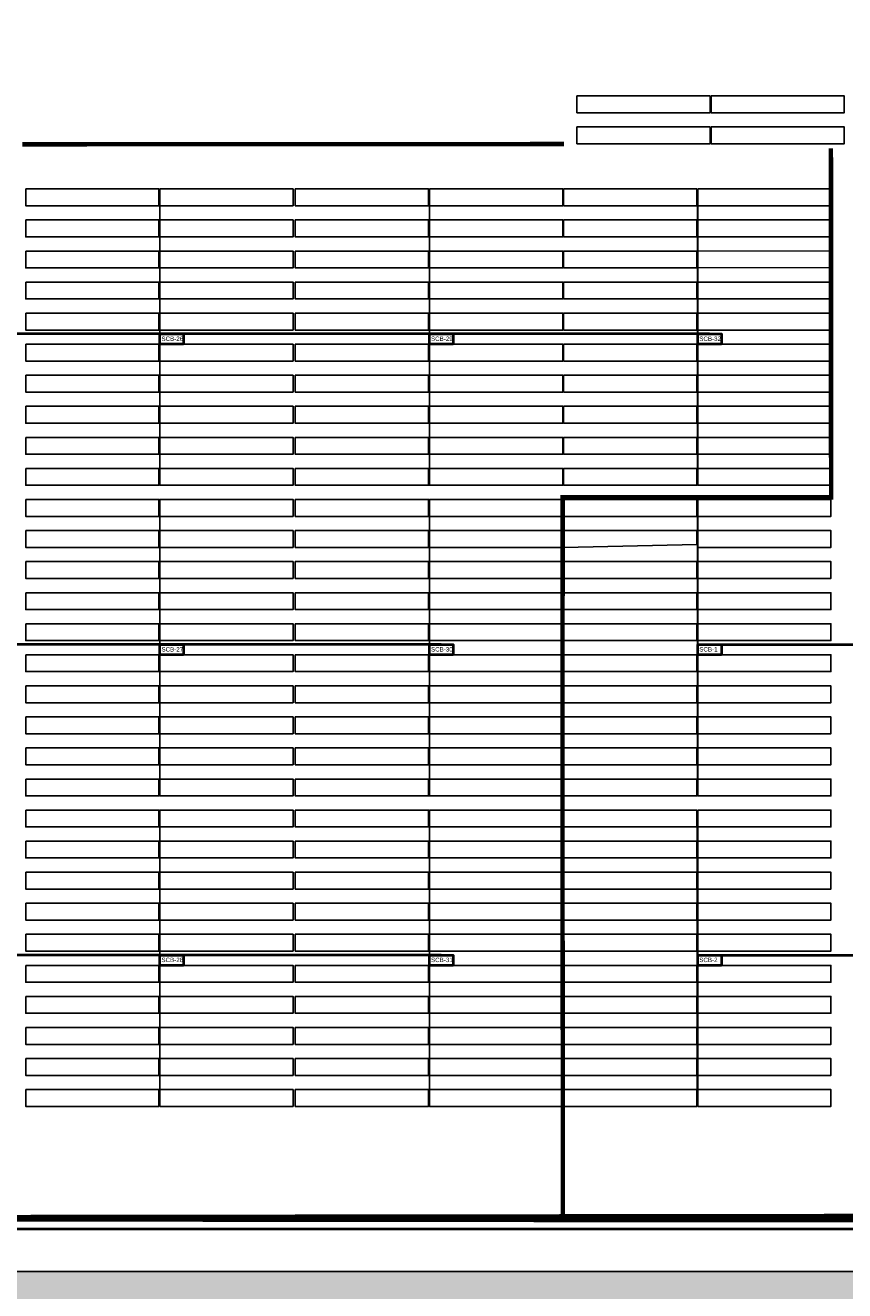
# Model space of a CAD drawing. Header units: inches. Extents: x 727810 to 1461440, y 2714588 to 5435005.
# Tile 81 of 233: x 729173 to 729358, y 2715538 to 2715823. Entities that reach past the tile are written whole.
import ezdxf

# ---------------------------------------------------------------- set-up
doc = ezdxf.new("R2010")
doc.units = ezdxf.units.IN
doc.header["$MEASUREMENT"] = 0
doc.layers.add('AM_8', color=1, linetype='Continuous', lineweight=15)
for name, color, linetype in [('BOUNDARY DETAILS', 7, 'Continuous'), ('DETAILS', 7, 'Continuous'), ('pl cable iength', 7, 'Continuous'), ('POLYLINE', 3, 'Continuous'), ('Saatvik', 5, 'Continuous'), ('saatvik tables new', 7, 'Continuous'), ('SCB', 7, 'Continuous'), ('SMB Cable', 7, 'Continuous'), ('tranch', 7, 'Continuous')]:
    doc.layers.add(name, color=color, linetype=linetype)
doc.styles.get("Standard").update_dxf_attribs({"font": 'arial.ttf'})

# ---------------------------------------------------------------- blocks, each defined once
blk = doc.blocks.new('245')
at = {"layer": 'SCB', "lineweight": 40}
for points in [[(727940.22, 2716280.28), (727945.56, 2716280.28), (727945.56, 2716277.98)], [(727945.56, 2716277.98), (727940.22, 2716277.98), (727940.22, 2716280.28)]]:
    blk.add_lwpolyline(points, dxfattribs=at)

msp = doc.modelspace()

# ---------------------------------------------------------------- hatches: boundary and pattern name
at = {"layer": 'AM_8', "ltscale": 10}
h = msp.add_hatch(dxfattribs=at)
h.set_pattern_fill('AR-CONC', color=1, scale=0.1)
h.set_pattern_definition([(50, (0, -1.14), (18.2184669, -1.59390855), [1.905, -20.955]), (355, (0, -1.14), (-3.52434214, 19.10568452), [1.524, -16.76405842]), (100.4514447, (1.518, -1.273), (14.69412471, 17.51177519), [1.61900088, -17.80902446]), (46.1842, (0, 3.94), (27.10790409, -4.2042328), [2.8575, -31.4325]), (96.6355576, (2.26, 3.59), (23.7404134, 24.74261246), [2.42850231, -26.71356082]), (351.1841512, (0, 3.94), (23.7404134, 24.74261246), [2.2859967, -25.1459732]), (21, (2.54, 2.67), (15.16143913, -10.22651982), [1.905, -20.955]), (326, (2.54, 2.67), (6.18020283, 18.41879661), [1.524, -16.764]), (71.451445, (3.803, 1.818), (21.34164193, 8.19227689), [1.61900088, -17.80899376]), (37.5, (0, -1.14), (0.308860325, 8.455503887), [0, -16.5608, 0, -17.018, 0, -16.8275]), (7.5, (0, -1.14), (6.68196625, 10.018057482), [0, -9.7028, 0, -16.1798, 0, -6.4135]), (327.5, (-5.664, -1.14), (13.559059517, -0.5728744), [0, -6.35, 0, -19.812, 0, -26.289]), (317.5, (-8.204, -1.14), (14.81291814, 2.542649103), [0, -8.255, 0, -13.1572, 0, -18.669])])
h.paths.add_polyline_path([(730391.82316, 2715878.16018), (730356.7819, 2715850.51698), (730272.22694, 2715783.8137), (730096.51231, 2715646.5984), (730080.0676, 2715658.3065), (730079.18894, 2715658.57034), (730082.7077, 2715661.194), (730259.8786, 2715799.5465), (730344.3948, 2715866.2192), (730379.4438, 2715893.8685), (730671.4684, 2716124.0062), (730657.0154, 2716226.259), (730645.0894, 2716310.634), (730560.6399, 2716311.9751), (730459.0973, 2716313.5877), (730357.5548, 2716315.2002), (730256.0122, 2716316.8128), (730154.4697, 2716318.4254), (730052.9271, 2716320.038), (729951.3846, 2716321.6505), (729849.842, 2716323.2631), (729748.2994, 2716324.8757), (729646.7569, 2716326.4882), (729545.2143, 2716328.1008), (729443.6718, 2716329.7134), (729342.1292, 2716331.326), (729240.5867, 2716332.9385), (729139.0441, 2716334.5511), (729037.5016, 2716336.1637), (728935.959, 2716337.7762), (728834.4165, 2716339.3888), (728732.7414, 2716341.0035), (728626.066, 2716344.1123), (728519.5231, 2716347.2172), (728412.9801, 2716350.3221), (728306.4372, 2716353.427), (728093.3514, 2716359.6368), (728003.9825, 2716362.2412), (728001.5191, 2716280.3372), (727998.4549, 2716178.4583), (727995.3907, 2716076.5793), (727992.3266, 2715974.7004), (727987.67284, 2715819.9715), (727987.22168, 2715804.9715), (727986.1982, 2715770.9426), (727983.134, 2715669.0636), (727979.3235, 2715542.3694), (729920.1414, 2715542.3694), (729990.8211, 2715592.6815), (730064.21459, 2715647.40517), (730073.3836, 2715644.6519), (730083.91997, 2715637.15035), (730002.59918, 2715576.51593), (729926.53277, 2715522.3694), (727958.71293, 2715522.3694), (727963.14304, 2715669.66486), (727966.20724, 2715771.54387), (727972.33564, 2715975.30167), (727975.39974, 2716077.18055), (727978.46394, 2716179.05957), (727981.52814, 2716280.93847), (727984.59224, 2716382.81476), (728093.934, 2716379.62831), (728200.4769, 2716376.52341), (728307.0198, 2716373.41851), (728413.5627, 2716370.31361), (728520.1057, 2716367.20871), (728626.6486, 2716364.10381), (728733.19151, 2716360.99887), (728834.73408, 2716359.38628), (728936.27658, 2716357.77368), (729037.81916, 2716356.16118), (729139.36168, 2716354.54858), (729240.90428, 2716352.93598), (729342.44676, 2716351.32348), (729443.98938, 2716349.71088), (729545.53188, 2716348.09828), (729647.07448, 2716346.48568), (729748.61696, 2716344.87318), (729850.15958, 2716343.26058), (729951.70218, 2716341.64798), (730053.24466, 2716340.03548), (730154.78728, 2716338.42288), (730256.32978, 2716336.81028), (730357.87238, 2716335.19768), (730459.41486, 2716333.58518), (730560.95748, 2716331.97258), (730662.50002, 2716330.36003), (730676.81856, 2716229.05808), (730692.88125, 2716115.41696)])

# ---------------------------------------------------------------- linework, layer by layer
at = {"layer": 'BOUNDARY DETAILS', "color": 2}
msp.add_lwpolyline([(729920.1414, 2715542.2494), (727979.3235, 2715542.2494), (727983.134, 2715668.9436), (727986.1982, 2715770.8226), (727992.3266, 2715974.5804), (727995.3907, 2716076.4593), (727998.4549, 2716178.3383), (728001.5191, 2716280.2172), (728003.9825, 2716362.1212), (728093.3514, 2716359.5168), (728412.9801, 2716350.2021), (728519.5231, 2716347.0972), (728626.066, 2716343.9923), (728732.7414, 2716340.8835), (728834.4165, 2716339.2688), (728935.959, 2716337.6562), (729037.5016, 2716336.0437), (729139.0441, 2716334.4311), (729240.5867, 2716332.8185), (729342.1292, 2716331.206), (729443.6718, 2716329.5934), (729545.2143, 2716327.9808), (729646.7569, 2716326.3682)], dxfattribs=at)
at = {"layer": 'DETAILS', "color": 6, "lineweight": 40}
for p, q in [((729327.20015, 2715753.52281), (729021.4461, 2715753.52281)), ((729327.20015, 2715753.52281), (729021.4461, 2715753.52281)), ((729266.72015, 2715683.52281), (729021.39584, 2715683.52281)), ((729324.33018, 2715683.52281), (729509.07124, 2715683.52281)), ((729324.33018, 2715683.52281), (729509.07124, 2715683.52281)), ((729266.72015, 2715613.52281), (729021.39584, 2715613.52281)), ((729324.53018, 2715613.52281), (729509.07124, 2715613.52281)), ((729324.53018, 2715613.52281), (729509.07124, 2715613.52281))]:
    msp.add_line(p, q, dxfattribs=at)
at = {"layer": 'DETAILS', "color": 1, "lineweight": 40}
msp.add_line((729911.93136, 2715551.75958), (728355.76522, 2715551.75958), dxfattribs=at)
msp.add_line((729911.93136, 2715551.75958), (728355.76522, 2715551.75958), dxfattribs=at)
at = {"layer": 'pl cable iength', "color": 3, "lineweight": 40, "const_width": 1}
for points in [[(728923.77125, 2715753.07957), (728923.60859, 2715554.20727), (729909.78771, 2715554.06019), (729909.95037, 2715558.28383)], [(728923.77125, 2715753.07957), (728923.60859, 2715554.20727), (729909.78771, 2715554.06019), (729909.95037, 2715558.28383)], [(728326.88333, 2715574.8582), (728326.88333, 2715554.80818), (729526.97076, 2715553.59968), (729909.95037, 2715554.4232)]]:
    msp.add_lwpolyline(points, dxfattribs=at)
at = {"layer": 'POLYLINE', "color": 0, "lineweight": 40, "const_width": 1}
for points in [[(729294.40651, 2715796.33818), (729172.28328, 2715796.27486)], [(729354.57018, 2715795.38322), (729354.59693, 2715716.70044), (729294.09018, 2715716.76551), (729294.03676, 2715648.39309), (729294.14359, 2715554.72255)], [(729354.57068, 2715793.90591), (729354.59693, 2715716.70044), (729294.09018, 2715716.76551), (729294.03676, 2715648.39309), (729294.14359, 2715554.72255)], [(729600.70269, 2715555.03116), (729112.29128, 2715554.41575)]]:
    msp.add_lwpolyline(points, dxfattribs=at)
at = {"layer": 'Saatvik', "color": 5}
for points in [[(729297.29124, 2715807.19597), (729327.33124, 2715807.19597), (729327.33124, 2715803.39597), (729297.29124, 2715803.39597), (729297.29124, 2715807.19597)], [(729327.53124, 2715807.19597), (729357.57124, 2715807.19597), (729357.57124, 2715803.39597), (729327.53124, 2715803.39597), (729327.53124, 2715807.19597)], [(729297.29124, 2715800.19597), (729327.33124, 2715800.19597), (729327.33124, 2715796.39597), (729297.29124, 2715796.39597), (729297.29124, 2715800.19597)], [(729327.53124, 2715800.19597), (729357.57124, 2715800.19597), (729357.57124, 2715796.39597), (729327.53124, 2715796.39597), (729327.53124, 2715800.19597)], [(729173.03018, 2715786.2212), (729203.07018, 2715786.2212), (729203.07018, 2715782.4212), (729173.03018, 2715782.4212), (729173.03018, 2715786.2212)], [(729203.27018, 2715786.2212), (729233.31018, 2715786.2212), (729233.31018, 2715782.4212), (729203.27018, 2715782.4212), (729203.27018, 2715786.2212)], [(729233.81018, 2715786.2212), (729263.85018, 2715786.2212), (729263.85018, 2715782.4212), (729233.81018, 2715782.4212), (729233.81018, 2715786.2212)], [(729264.05018, 2715786.2212), (729294.09018, 2715786.2212), (729294.09018, 2715782.4212), (729264.05018, 2715782.4212), (729264.05018, 2715786.2212)], [(729294.29018, 2715786.2212), (729324.33018, 2715786.2212), (729324.33018, 2715782.4212), (729294.29018, 2715782.4212), (729294.29018, 2715786.2212)], [(729324.53018, 2715786.2212), (729354.57018, 2715786.2212), (729354.57018, 2715782.4212), (729324.53018, 2715782.4212), (729324.53018, 2715786.2212)], [(729173.03018, 2715779.2212), (729203.07018, 2715779.2212), (729203.07018, 2715775.4212), (729173.03018, 2715775.4212), (729173.03018, 2715779.2212)], [(729203.27018, 2715779.2212), (729233.31018, 2715779.2212), (729233.31018, 2715775.4212), (729203.27018, 2715775.4212), (729203.27018, 2715779.2212)], [(729233.81018, 2715779.2212), (729263.85018, 2715779.2212), (729263.85018, 2715775.4212), (729233.81018, 2715775.4212), (729233.81018, 2715779.2212)], [(729264.05018, 2715779.2212), (729294.09018, 2715779.2212), (729294.09018, 2715775.4212), (729264.05018, 2715775.4212), (729264.05018, 2715779.2212)], [(729294.29018, 2715779.2212), (729324.33018, 2715779.2212), (729324.33018, 2715775.4212), (729294.29018, 2715775.4212), (729294.29018, 2715779.2212)], [(729324.53018, 2715779.2212), (729354.57018, 2715779.2212), (729354.57018, 2715775.4212), (729324.53018, 2715775.4212), (729324.53018, 2715779.2212)], [(729173.03018, 2715772.2212), (729203.07018, 2715772.2212), (729203.07018, 2715768.4212), (729173.03018, 2715768.4212), (729173.03018, 2715772.2212)], [(729203.27018, 2715772.2212), (729233.31018, 2715772.2212), (729233.31018, 2715768.4212), (729203.27018, 2715768.4212), (729203.27018, 2715772.2212)], [(729233.81018, 2715772.2212), (729263.85018, 2715772.2212), (729263.85018, 2715768.4212), (729233.81018, 2715768.4212), (729233.81018, 2715772.2212)], [(729264.05018, 2715772.2212), (729294.09018, 2715772.2212), (729294.09018, 2715768.4212), (729264.05018, 2715768.4212), (729264.05018, 2715772.2212)], [(729294.29018, 2715772.2212), (729324.33018, 2715772.2212), (729324.33018, 2715768.4212), (729294.29018, 2715768.4212), (729294.29018, 2715772.2212)], [(729324.53018, 2715772.2212), (729354.57018, 2715772.2812), (729354.57018, 2715768.5412), (729324.53018, 2715768.4212), (729324.53018, 2715772.2212)], [(729173.03018, 2715765.2212), (729203.07018, 2715765.2212), (729203.07018, 2715761.4212), (729173.03018, 2715761.4212), (729173.03018, 2715765.2212)], [(729203.27018, 2715765.2212), (729233.31018, 2715765.2212), (729233.31018, 2715761.4212), (729203.27018, 2715761.4212), (729203.27018, 2715765.2212)], [(729233.81018, 2715765.2212), (729263.85018, 2715765.2212), (729263.85018, 2715761.4212), (729233.81018, 2715761.4212), (729233.81018, 2715765.2212)], [(729264.05018, 2715765.2212), (729294.09018, 2715765.2212), (729294.09018, 2715761.4212), (729264.05018, 2715761.4212), (729264.05018, 2715765.2212)], [(729294.29018, 2715765.2212), (729324.33018, 2715765.2212), (729324.33018, 2715761.4212), (729294.29018, 2715761.4212), (729294.29018, 2715765.2212)], [(729324.53018, 2715765.2212), (729354.57018, 2715765.2212), (729354.57018, 2715761.4212), (729324.53018, 2715761.4212), (729324.53018, 2715765.2212)], [(729173.03018, 2715758.2212), (729203.07018, 2715758.2212), (729203.07018, 2715754.4212), (729173.03018, 2715754.4212), (729173.03018, 2715758.2212)], [(729203.27018, 2715758.2212), (729233.31018, 2715758.2212), (729233.31018, 2715754.4212), (729203.27018, 2715754.4212), (729203.27018, 2715758.2212)], [(729233.81018, 2715758.2212), (729263.85018, 2715758.2212), (729263.85018, 2715754.4212), (729233.81018, 2715754.4212), (729233.81018, 2715758.2212)], [(729264.05018, 2715758.2212), (729294.09018, 2715758.2212), (729294.09018, 2715754.4212), (729264.05018, 2715754.4212), (729264.05018, 2715758.2212)], [(729294.29018, 2715758.2212), (729324.33018, 2715758.2212), (729324.33018, 2715754.4212), (729294.29018, 2715754.4212), (729294.29018, 2715758.2212)], [(729324.53018, 2715758.2212), (729354.57018, 2715758.2212), (729354.57018, 2715754.4212), (729324.53018, 2715754.4212), (729324.53018, 2715758.2212)], [(729173.03018, 2715751.2212), (729203.07018, 2715751.2212), (729203.07018, 2715747.4212), (729173.03018, 2715747.4212), (729173.03018, 2715751.2212)], [(729203.27018, 2715751.2212), (729233.31018, 2715751.2212), (729233.31018, 2715747.4212), (729203.27018, 2715747.4212), (729203.27018, 2715751.2212)], [(729233.81018, 2715751.2212), (729263.85018, 2715751.2212), (729263.85018, 2715747.4212), (729233.81018, 2715747.4212), (729233.81018, 2715751.2212)], [(729264.05018, 2715751.2212), (729294.09018, 2715751.2212), (729294.09018, 2715747.4212), (729264.05018, 2715747.4212), (729264.05018, 2715751.2212)], [(729294.29018, 2715751.2212), (729324.33018, 2715751.2212), (729324.33018, 2715747.4212), (729294.29018, 2715747.4212), (729294.29018, 2715751.2212)], [(729324.53018, 2715751.2212), (729354.57018, 2715751.2212), (729354.57018, 2715747.4212), (729324.53018, 2715747.4212), (729324.53018, 2715751.2212)], [(729173.03018, 2715744.2212), (729203.07018, 2715744.2212), (729203.07018, 2715740.4212), (729173.03018, 2715740.4212), (729173.03018, 2715744.2212)], [(729203.27018, 2715744.2212), (729233.31018, 2715744.2212), (729233.31018, 2715740.4212), (729203.27018, 2715740.4212), (729203.27018, 2715744.2212)], [(729233.81018, 2715744.2212), (729263.85018, 2715744.2212), (729263.85018, 2715740.4212), (729233.81018, 2715740.4212), (729233.81018, 2715744.2212)], [(729264.05018, 2715744.2212), (729294.09018, 2715744.2212), (729294.09018, 2715740.4212), (729264.05018, 2715740.4212), (729264.05018, 2715744.2212)], [(729294.29018, 2715744.2212), (729324.33018, 2715744.2212), (729324.33018, 2715740.4212), (729294.29018, 2715740.4212), (729294.29018, 2715744.2212)], [(729324.53018, 2715744.2212), (729354.57018, 2715744.2212), (729354.57018, 2715740.4212), (729324.53018, 2715740.4212), (729324.53018, 2715744.2212)], [(729173.03018, 2715737.2212), (729203.07018, 2715737.2212), (729203.07018, 2715733.4212), (729173.03018, 2715733.4212), (729173.03018, 2715737.2212)], [(729203.27018, 2715737.2212), (729233.31018, 2715737.2212), (729233.31018, 2715733.4212), (729203.27018, 2715733.4212), (729203.27018, 2715737.2212)], [(729233.81018, 2715737.2212), (729263.85018, 2715737.2212), (729263.85018, 2715733.4212), (729233.81018, 2715733.4212), (729233.81018, 2715737.2212)], [(729264.05018, 2715737.2212), (729294.09018, 2715737.2212), (729294.09018, 2715733.4212), (729264.05018, 2715733.4212), (729264.05018, 2715737.2212)], [(729294.29018, 2715737.2212), (729324.33018, 2715737.2212), (729324.33018, 2715733.4212), (729294.29018, 2715733.4212), (729294.29018, 2715737.2212)], [(729324.53018, 2715737.2212), (729354.57018, 2715737.2212), (729354.57018, 2715733.4212), (729324.53018, 2715733.4212), (729324.53018, 2715737.2212)], [(729173.03018, 2715730.2212), (729203.07018, 2715730.2212), (729203.07018, 2715726.4212), (729173.03018, 2715726.4212), (729173.03018, 2715730.2212)], [(729203.27018, 2715730.2212), (729233.31018, 2715730.2212), (729233.31018, 2715726.4212), (729203.27018, 2715726.4212), (729203.27018, 2715730.2212)], [(729233.81018, 2715730.2212), (729263.85018, 2715730.2212), (729263.85018, 2715726.4212), (729233.81018, 2715726.4212), (729233.81018, 2715730.2212)], [(729264.05018, 2715730.2212), (729294.09018, 2715730.2212), (729294.09018, 2715726.4212), (729264.05018, 2715726.4212), (729264.05018, 2715730.2212)], [(729294.29018, 2715730.2212), (729324.33018, 2715730.2212), (729324.33018, 2715726.4212), (729294.29018, 2715726.4212), (729294.29018, 2715730.2212)], [(729324.53018, 2715730.2212), (729354.57018, 2715730.2212), (729354.57018, 2715726.4212), (729324.53018, 2715726.4212), (729324.53018, 2715730.2212)], [(729173.03018, 2715723.2212), (729203.07018, 2715723.2212), (729203.07018, 2715719.4212), (729173.03018, 2715719.4212), (729173.03018, 2715723.2212)], [(729203.27018, 2715723.2212), (729233.31018, 2715723.2212), (729233.31018, 2715719.4212), (729203.27018, 2715719.4212), (729203.27018, 2715723.2212)], [(729233.81018, 2715723.2212), (729263.85018, 2715723.2212), (729263.85018, 2715719.4212), (729233.81018, 2715719.4212), (729233.81018, 2715723.2212)], [(729264.05018, 2715723.2212), (729294.09018, 2715723.2212), (729294.09018, 2715719.4212), (729264.05018, 2715719.4212), (729264.05018, 2715723.2212)], [(729294.29018, 2715723.2212), (729324.33018, 2715723.2212), (729324.33018, 2715719.4212), (729294.29018, 2715719.4212), (729294.29018, 2715723.2212)], [(729324.53018, 2715723.2212), (729354.57018, 2715723.2212), (729354.57018, 2715719.4212), (729324.53018, 2715719.4212), (729324.53018, 2715723.2212)], [(729173.03018, 2715716.2212), (729203.07018, 2715716.2212), (729203.07018, 2715712.4212), (729173.03018, 2715712.4212), (729173.03018, 2715716.2212)], [(729203.27018, 2715716.2212), (729233.31018, 2715716.2212), (729233.31018, 2715712.4212), (729203.27018, 2715712.4212), (729203.27018, 2715716.2212)], [(729233.81018, 2715716.2212), (729263.85018, 2715716.2212), (729263.85018, 2715712.4212), (729233.81018, 2715712.4212), (729233.81018, 2715716.2212)], [(729264.05018, 2715716.2212), (729294.09018, 2715716.2212), (729294.09018, 2715712.4212), (729264.05018, 2715712.4212), (729264.05018, 2715716.2212)], [(729294.29018, 2715716.2212), (729324.33018, 2715716.2212), (729324.33018, 2715712.4212), (729294.29018, 2715712.4212), (729294.29018, 2715716.2212)], [(729324.53018, 2715716.2212), (729354.57018, 2715716.2212), (729354.57018, 2715712.4212), (729324.53018, 2715712.4212), (729324.53018, 2715716.2212)], [(729173.03018, 2715709.2212), (729203.07018, 2715709.2212), (729203.07018, 2715705.4212), (729173.03018, 2715705.4212), (729173.03018, 2715709.2212)], [(729203.27018, 2715709.2212), (729233.31018, 2715709.2212), (729233.31018, 2715705.4212), (729203.27018, 2715705.4212), (729203.27018, 2715709.2212)], [(729233.81018, 2715709.2212), (729263.85018, 2715709.2212), (729263.85018, 2715705.4212), (729233.81018, 2715705.4212), (729233.81018, 2715709.2212)], [(729264.05018, 2715709.2212), (729294.09018, 2715709.2212), (729294.09018, 2715705.4212), (729264.05018, 2715705.4212), (729264.05018, 2715709.2212)], [(729294.29018, 2715709.2212), (729324.33018, 2715709.2212), (729324.33018, 2715706.0812), (729294.29018, 2715705.4212), (729294.29018, 2715709.2212)], [(729324.53018, 2715709.2212), (729354.57018, 2715709.2212), (729354.57018, 2715705.4212), (729324.53018, 2715705.4212), (729324.53018, 2715709.2212)], [(729173.03018, 2715702.2212), (729203.07018, 2715702.2212), (729203.07018, 2715698.4212), (729173.03018, 2715698.4212), (729173.03018, 2715702.2212)], [(729203.27018, 2715702.2212), (729233.31018, 2715702.2212), (729233.31018, 2715698.4212), (729203.27018, 2715698.4212), (729203.27018, 2715702.2212)], [(729233.81018, 2715702.2212), (729263.85018, 2715702.2212), (729263.85018, 2715698.4212), (729233.81018, 2715698.4212), (729233.81018, 2715702.2212)], [(729264.05018, 2715702.2212), (729294.09018, 2715702.2212), (729294.09018, 2715698.4212), (729264.05018, 2715698.4212), (729264.05018, 2715702.2212)], [(729294.29018, 2715702.2212), (729324.33018, 2715702.2212), (729324.33018, 2715698.4212), (729294.29018, 2715698.4212), (729294.29018, 2715702.2212)], [(729324.53018, 2715702.2212), (729354.57018, 2715702.2212), (729354.57018, 2715698.4212), (729324.53018, 2715698.4212), (729324.53018, 2715702.2212)], [(729173.03018, 2715695.2212), (729203.07018, 2715695.2212), (729203.07018, 2715691.4212), (729173.03018, 2715691.4212), (729173.03018, 2715695.2212)], [(729203.27018, 2715695.2212), (729233.31018, 2715695.2212), (729233.31018, 2715691.4212), (729203.27018, 2715691.4212), (729203.27018, 2715695.2212)], [(729233.81018, 2715695.2212), (729263.85018, 2715695.2212), (729263.85018, 2715691.4212), (729233.81018, 2715691.4212), (729233.81018, 2715695.2212)], [(729264.05018, 2715695.2212), (729294.09018, 2715695.2212), (729294.09018, 2715691.4212), (729264.05018, 2715691.4212), (729264.05018, 2715695.2212)], [(729294.29018, 2715695.2212), (729324.33018, 2715695.2212), (729324.33018, 2715691.4212), (729294.29018, 2715691.4212), (729294.29018, 2715695.2212)], [(729324.53018, 2715695.2212), (729354.57018, 2715695.2212), (729354.57018, 2715691.4212), (729324.53018, 2715691.4212), (729324.53018, 2715695.2212)], [(729173.03018, 2715688.2212), (729203.07018, 2715688.2212), (729203.07018, 2715684.4212), (729173.03018, 2715684.4212), (729173.03018, 2715688.2212)], [(729203.27018, 2715688.2212), (729233.31018, 2715688.2212), (729233.31018, 2715684.4212), (729203.27018, 2715684.4212), (729203.27018, 2715688.2212)], [(729233.81018, 2715688.2212), (729263.85018, 2715688.2212), (729263.85018, 2715684.4212), (729233.81018, 2715684.4212), (729233.81018, 2715688.2212)], [(729264.05018, 2715688.2212), (729294.09018, 2715688.2212), (729294.09018, 2715684.4212), (729264.05018, 2715684.4212), (729264.05018, 2715688.2212)], [(729294.29018, 2715688.2212), (729324.33018, 2715688.2212), (729324.33018, 2715684.4212), (729294.29018, 2715684.4212), (729294.29018, 2715688.2212)], [(729324.53018, 2715688.2212), (729354.57018, 2715688.2212), (729354.57018, 2715684.4212), (729324.53018, 2715684.4212), (729324.53018, 2715688.2212)], [(729173.03018, 2715681.2212), (729203.07018, 2715681.2212), (729203.07018, 2715677.4212), (729173.03018, 2715677.4212), (729173.03018, 2715681.2212)], [(729203.27018, 2715681.2212), (729233.31018, 2715681.2212), (729233.31018, 2715677.4212), (729203.27018, 2715677.4212), (729203.27018, 2715681.2212)], [(729233.81018, 2715681.2212), (729263.85018, 2715681.2212), (729263.85018, 2715677.4212), (729233.81018, 2715677.4212), (729233.81018, 2715681.2212)], [(729264.05018, 2715681.2212), (729294.09018, 2715681.2212), (729294.09018, 2715677.4212), (729264.05018, 2715677.4212), (729264.05018, 2715681.2212)], [(729294.29018, 2715681.2212), (729324.33018, 2715681.2212), (729324.33018, 2715677.4212), (729294.29018, 2715677.4212), (729294.29018, 2715681.2212)], [(729324.53018, 2715681.2212), (729354.57018, 2715681.2212), (729354.57018, 2715677.4212), (729324.53018, 2715677.4212), (729324.53018, 2715681.2212)], [(729173.03018, 2715674.2212), (729203.07018, 2715674.2212), (729203.07018, 2715670.4212), (729173.03018, 2715670.4212), (729173.03018, 2715674.2212)], [(729203.27018, 2715674.2212), (729233.31018, 2715674.2212), (729233.31018, 2715670.4212), (729203.27018, 2715670.4212), (729203.27018, 2715674.2212)], [(729233.81018, 2715674.2212), (729263.85018, 2715674.2212), (729263.85018, 2715670.4212), (729233.81018, 2715670.4212), (729233.81018, 2715674.2212)], [(729264.05018, 2715674.2212), (729294.09018, 2715674.2212), (729294.09018, 2715670.4212), (729264.05018, 2715670.4212), (729264.05018, 2715674.2212)], [(729294.29018, 2715674.2212), (729324.33018, 2715674.2212), (729324.33018, 2715670.4212), (729294.29018, 2715670.4212), (729294.29018, 2715674.2212)], [(729324.53018, 2715674.2212), (729354.57018, 2715674.2212), (729354.57018, 2715670.4212), (729324.53018, 2715670.4212), (729324.53018, 2715674.2212)], [(729173.03018, 2715667.2212), (729203.07018, 2715667.2212), (729203.07018, 2715663.4212), (729173.03018, 2715663.4212), (729173.03018, 2715667.2212)], [(729203.27018, 2715667.2212), (729233.31018, 2715667.2212), (729233.31018, 2715663.4212), (729203.27018, 2715663.4212), (729203.27018, 2715667.2212)], [(729233.81018, 2715667.2212), (729263.85018, 2715667.2212), (729263.85018, 2715663.4212), (729233.81018, 2715663.4212), (729233.81018, 2715667.2212)], [(729264.05018, 2715667.2212), (729294.09018, 2715667.2212), (729294.09018, 2715663.4212), (729264.05018, 2715663.4212), (729264.05018, 2715667.2212)], [(729294.29018, 2715667.2212), (729324.33018, 2715667.2212), (729324.33018, 2715663.4212), (729294.29018, 2715663.4212), (729294.29018, 2715667.2212)], [(729324.53018, 2715667.2212), (729354.57018, 2715667.2212), (729354.57018, 2715663.4212), (729324.53018, 2715663.4212), (729324.53018, 2715667.2212)], [(729173.03018, 2715660.2212), (729203.07018, 2715660.2212), (729203.07018, 2715656.4212), (729173.03018, 2715656.4212), (729173.03018, 2715660.2212)], [(729203.27018, 2715660.2212), (729233.31018, 2715660.2212), (729233.31018, 2715656.4212), (729203.27018, 2715656.4212), (729203.27018, 2715660.2212)], [(729233.81018, 2715660.2212), (729263.85018, 2715660.2212), (729263.85018, 2715656.4212), (729233.81018, 2715656.4212), (729233.81018, 2715660.2212)], [(729264.05018, 2715660.2212), (729294.09018, 2715660.2212), (729294.09018, 2715656.4212), (729264.05018, 2715656.4212), (729264.05018, 2715660.2212)], [(729294.29018, 2715660.2212), (729324.33018, 2715660.2212), (729324.33018, 2715656.4212), (729294.29018, 2715656.4212), (729294.29018, 2715660.2212)], [(729324.53018, 2715660.2212), (729354.57018, 2715660.2212), (729354.57018, 2715656.4212), (729324.53018, 2715656.4212), (729324.53018, 2715660.2212)], [(729173.03018, 2715653.2212), (729203.07018, 2715653.2212), (729203.07018, 2715649.4212), (729173.03018, 2715649.4212), (729173.03018, 2715653.2212)], [(729203.27018, 2715653.2212), (729233.31018, 2715653.2212), (729233.31018, 2715649.4212), (729203.27018, 2715649.4212), (729203.27018, 2715653.2212)], [(729233.81018, 2715653.2212), (729263.85018, 2715653.2212), (729263.85018, 2715649.4212), (729233.81018, 2715649.4212), (729233.81018, 2715653.2212)], [(729264.05018, 2715653.2212), (729294.09018, 2715653.2212), (729294.09018, 2715649.4212), (729264.05018, 2715649.4212), (729264.05018, 2715653.2212)], [(729294.29018, 2715653.2212), (729324.33018, 2715653.2212), (729324.33018, 2715649.4212), (729294.29018, 2715649.4212), (729294.29018, 2715653.2212)], [(729324.53018, 2715653.2212), (729354.57018, 2715653.2212), (729354.57018, 2715649.4212), (729324.53018, 2715649.4212), (729324.53018, 2715653.2212)], [(729173.03018, 2715646.2212), (729203.07018, 2715646.2212), (729203.07018, 2715642.4212), (729173.03018, 2715642.4212), (729173.03018, 2715646.2212)], [(729203.27018, 2715646.2212), (729233.31018, 2715646.2212), (729233.31018, 2715642.4212), (729203.27018, 2715642.4212), (729203.27018, 2715646.2212)], [(729233.81018, 2715646.2212), (729263.85018, 2715646.2212), (729263.85018, 2715642.4212), (729233.81018, 2715642.4212), (729233.81018, 2715646.2212)], [(729264.05018, 2715646.2212), (729294.09018, 2715646.2212), (729294.09018, 2715642.4212), (729264.05018, 2715642.4212), (729264.05018, 2715646.2212)], [(729294.29018, 2715646.2212), (729324.33018, 2715646.2212), (729324.33018, 2715642.4212), (729294.29018, 2715642.4212), (729294.29018, 2715646.2212)], [(729324.53018, 2715646.2212), (729354.57018, 2715646.2212), (729354.57018, 2715642.4212), (729324.53018, 2715642.4212), (729324.53018, 2715646.2212)], [(729173.03018, 2715639.2212), (729203.07018, 2715639.2212), (729203.07018, 2715635.4212), (729173.03018, 2715635.4212), (729173.03018, 2715639.2212)], [(729203.27018, 2715639.2212), (729233.31018, 2715639.2212), (729233.31018, 2715635.4212), (729203.27018, 2715635.4212), (729203.27018, 2715639.2212)], [(729233.81018, 2715639.2212), (729263.85018, 2715639.2212), (729263.85018, 2715635.4212), (729233.81018, 2715635.4212), (729233.81018, 2715639.2212)], [(729264.05018, 2715639.2212), (729294.09018, 2715639.2212), (729294.09018, 2715635.4212), (729264.05018, 2715635.4212), (729264.05018, 2715639.2212)], [(729294.29018, 2715639.2212), (729324.33018, 2715639.2212), (729324.33018, 2715635.4212), (729294.29018, 2715635.4212), (729294.29018, 2715639.2212)], [(729324.53018, 2715639.2212), (729354.57018, 2715639.2212), (729354.57018, 2715635.4212), (729324.53018, 2715635.4212), (729324.53018, 2715639.2212)], [(729173.03018, 2715632.2212), (729203.07018, 2715632.2212), (729203.07018, 2715628.4212), (729173.03018, 2715628.4212), (729173.03018, 2715632.2212)], [(729203.27018, 2715632.2212), (729233.31018, 2715632.2212), (729233.31018, 2715628.4212), (729203.27018, 2715628.4212), (729203.27018, 2715632.2212)], [(729233.81018, 2715632.2212), (729263.85018, 2715632.2212), (729263.85018, 2715628.4212), (729233.81018, 2715628.4212), (729233.81018, 2715632.2212)], [(729264.05018, 2715632.2212), (729294.09018, 2715632.2212), (729294.09018, 2715628.4212), (729264.05018, 2715628.4212), (729264.05018, 2715632.2212)], [(729294.29018, 2715632.2212), (729324.33018, 2715632.2212), (729324.33018, 2715628.4212), (729294.29018, 2715628.4212), (729294.29018, 2715632.2212)], [(729324.53018, 2715632.2212), (729354.57018, 2715632.2212), (729354.57018, 2715628.4212), (729324.53018, 2715628.4212), (729324.53018, 2715632.2212)], [(729173.03018, 2715625.2212), (729203.07018, 2715625.2212), (729203.07018, 2715621.4212), (729173.03018, 2715621.4212), (729173.03018, 2715625.2212)], [(729203.27018, 2715625.2212), (729233.31018, 2715625.2212), (729233.31018, 2715621.4212), (729203.27018, 2715621.4212), (729203.27018, 2715625.2212)], [(729233.81018, 2715625.2212), (729263.85018, 2715625.2212), (729263.85018, 2715621.4212), (729233.81018, 2715621.4212), (729233.81018, 2715625.2212)], [(729264.05018, 2715625.2212), (729294.09018, 2715625.2212), (729294.09018, 2715621.4212), (729264.05018, 2715621.4212), (729264.05018, 2715625.2212)], [(729294.29018, 2715625.2212), (729324.33018, 2715625.2212), (729324.33018, 2715621.4212), (729294.29018, 2715621.4212), (729294.29018, 2715625.2212)], [(729324.53018, 2715625.2212), (729354.57018, 2715625.2212), (729354.57018, 2715621.4212), (729324.53018, 2715621.4212), (729324.53018, 2715625.2212)], [(729173.03018, 2715618.2212), (729203.07018, 2715618.2212), (729203.07018, 2715614.4212), (729173.03018, 2715614.4212), (729173.03018, 2715618.2212)], [(729203.27018, 2715618.2212), (729233.31018, 2715618.2212), (729233.31018, 2715614.4212), (729203.27018, 2715614.4212), (729203.27018, 2715618.2212)], [(729233.81018, 2715618.2212), (729263.85018, 2715618.2212), (729263.85018, 2715614.4212), (729233.81018, 2715614.4212), (729233.81018, 2715618.2212)], [(729264.05018, 2715618.2212), (729294.09018, 2715618.2212), (729294.09018, 2715614.4212), (729264.05018, 2715614.4212), (729264.05018, 2715618.2212)], [(729294.29018, 2715618.2212), (729324.33018, 2715618.2212), (729324.33018, 2715614.4212), (729294.29018, 2715614.4212), (729294.29018, 2715618.2212)], [(729324.53018, 2715618.2212), (729354.57018, 2715618.2212), (729354.57018, 2715614.4212), (729324.53018, 2715614.4212), (729324.53018, 2715618.2212)], [(729173.03018, 2715611.2212), (729203.07018, 2715611.2212), (729203.07018, 2715607.4212), (729173.03018, 2715607.4212), (729173.03018, 2715611.2212)], [(729203.27018, 2715611.2212), (729233.31018, 2715611.2212), (729233.31018, 2715607.4212), (729203.27018, 2715607.4212), (729203.27018, 2715611.2212)], [(729233.81018, 2715611.2212), (729263.85018, 2715611.2212), (729263.85018, 2715607.4212), (729233.81018, 2715607.4212), (729233.81018, 2715611.2212)], [(729264.05018, 2715611.2212), (729294.09018, 2715611.2212), (729294.09018, 2715607.4212), (729264.05018, 2715607.4212), (729264.05018, 2715611.2212)], [(729294.29018, 2715611.2212), (729324.33018, 2715611.2212), (729324.33018, 2715607.4212), (729294.29018, 2715607.4212), (729294.29018, 2715611.2212)], [(729324.53018, 2715611.2212), (729354.57018, 2715611.2212), (729354.57018, 2715607.4212), (729324.53018, 2715607.4212), (729324.53018, 2715611.2212)], [(729173.03018, 2715604.2212), (729203.07018, 2715604.2212), (729203.07018, 2715600.4212), (729173.03018, 2715600.4212), (729173.03018, 2715604.2212)], [(729203.27018, 2715604.2212), (729233.31018, 2715604.2212), (729233.31018, 2715600.4212), (729203.27018, 2715600.4212), (729203.27018, 2715604.2212)], [(729233.81018, 2715604.2212), (729263.85018, 2715604.2212), (729263.85018, 2715600.4212), (729233.81018, 2715600.4212), (729233.81018, 2715604.2212)], [(729264.05018, 2715604.2212), (729294.09018, 2715604.2212), (729294.09018, 2715600.4212), (729264.05018, 2715600.4212), (729264.05018, 2715604.2212)], [(729294.29018, 2715604.2212), (729324.33018, 2715604.2212), (729324.33018, 2715600.4212), (729294.29018, 2715600.4212), (729294.29018, 2715604.2212)], [(729324.53018, 2715604.2212), (729354.57018, 2715604.2212), (729354.57018, 2715600.4212), (729324.53018, 2715600.4212), (729324.53018, 2715604.2212)], [(729173.03018, 2715597.2212), (729203.07018, 2715597.2212), (729203.07018, 2715593.4212), (729173.03018, 2715593.4212), (729173.03018, 2715597.2212)], [(729203.27018, 2715597.2212), (729233.31018, 2715597.2212), (729233.31018, 2715593.4212), (729203.27018, 2715593.4212), (729203.27018, 2715597.2212)], [(729233.81018, 2715597.2212), (729263.85018, 2715597.2212), (729263.85018, 2715593.4212), (729233.81018, 2715593.4212), (729233.81018, 2715597.2212)], [(729264.05018, 2715597.2212), (729294.09018, 2715597.2212), (729294.09018, 2715593.4212), (729264.05018, 2715593.4212), (729264.05018, 2715597.2212)], [(729294.29018, 2715597.2212), (729324.33018, 2715597.2212), (729324.33018, 2715593.4212), (729294.29018, 2715593.4212), (729294.29018, 2715597.2212)], [(729324.53018, 2715597.2212), (729354.57018, 2715597.2212), (729354.57018, 2715593.4212), (729324.53018, 2715593.4212), (729324.53018, 2715597.2212)], [(729173.03018, 2715590.2212), (729203.07018, 2715590.2212), (729203.07018, 2715586.4212), (729173.03018, 2715586.4212), (729173.03018, 2715590.2212)], [(729203.27018, 2715590.2212), (729233.31018, 2715590.2212), (729233.31018, 2715586.4212), (729203.27018, 2715586.4212), (729203.27018, 2715590.2212)], [(729233.81018, 2715590.2212), (729263.85018, 2715590.2212), (729263.85018, 2715586.4212), (729233.81018, 2715586.4212), (729233.81018, 2715590.2212)], [(729264.05018, 2715590.2212), (729294.09018, 2715590.2212), (729294.09018, 2715586.4212), (729264.05018, 2715586.4212), (729264.05018, 2715590.2212)], [(729294.29018, 2715590.2212), (729324.33018, 2715590.2212), (729324.33018, 2715586.4212), (729294.29018, 2715586.4212), (729294.29018, 2715590.2212)], [(729324.53018, 2715590.2212), (729354.57018, 2715590.2212), (729354.57018, 2715586.4212), (729324.53018, 2715586.4212), (729324.53018, 2715590.2212)], [(729173.03018, 2715583.2212), (729203.07018, 2715583.2212), (729203.07018, 2715579.4212), (729173.03018, 2715579.4212), (729173.03018, 2715583.2212)], [(729203.27018, 2715583.2212), (729233.31018, 2715583.2212), (729233.31018, 2715579.4212), (729203.27018, 2715579.4212), (729203.27018, 2715583.2212)], [(729233.81018, 2715583.2212), (729263.85018, 2715583.2212), (729263.85018, 2715579.4212), (729233.81018, 2715579.4212), (729233.81018, 2715583.2212)], [(729264.05018, 2715583.2212), (729294.09018, 2715583.2212), (729294.09018, 2715579.4212), (729264.05018, 2715579.4212), (729264.05018, 2715583.2212)], [(729294.29018, 2715583.2212), (729324.33018, 2715583.2212), (729324.33018, 2715579.4212), (729294.29018, 2715579.4212), (729294.29018, 2715583.2212)], [(729324.53018, 2715583.2212), (729354.57018, 2715583.2212), (729354.57018, 2715579.4212), (729324.53018, 2715579.4212), (729324.53018, 2715583.2212)]]:
    msp.add_lwpolyline(points, dxfattribs=at)
at = {"layer": 'saatvik tables new', "color": 7, "lineweight": 40, "true_color": 0xffffff, "const_width": 1}
msp.add_lwpolyline([(729600.70269, 2715555.03116), (729112.29128, 2715554.41575)], dxfattribs=at)
at = {"layer": 'SMB Cable', "color": 3}
for points in [[(729324.33018, 2715644.3212), (729324.43018, 2715644.3212), (729324.43018, 2715611.2212), (729324.53018, 2715611.2212)], [(729324.53018, 2715644.3212), (729324.43018, 2715644.3212), (729324.43018, 2715611.2212), (729324.53018, 2715611.2212)], [(729324.33018, 2715637.3212), (729324.43018, 2715637.3212), (729324.43018, 2715611.2212), (729324.53018, 2715611.2212)], [(729324.53018, 2715637.3212), (729324.43018, 2715637.3212), (729324.43018, 2715611.2212), (729324.53018, 2715611.2212)], [(729324.33018, 2715630.3212), (729324.43018, 2715630.3212), (729324.43018, 2715611.2212), (729324.53018, 2715611.2212)], [(729324.53018, 2715630.3212), (729324.43018, 2715630.3212), (729324.43018, 2715611.2212), (729324.53018, 2715611.2212)], [(729324.33018, 2715623.3212), (729324.43018, 2715623.3212), (729324.43018, 2715611.2212), (729324.53018, 2715611.2212)], [(729324.53018, 2715623.3212), (729324.43018, 2715623.3212), (729324.43018, 2715611.2212), (729324.53018, 2715611.2212)], [(729324.33018, 2715616.3212), (729324.43018, 2715616.3212), (729324.43018, 2715611.2212), (729324.53018, 2715611.2212)], [(729324.53018, 2715616.3212), (729324.43018, 2715616.3212), (729324.43018, 2715611.2212), (729324.53018, 2715611.2212)], [(729324.33018, 2715581.3212), (729324.43018, 2715581.3212), (729324.43018, 2715611.2212), (729324.53018, 2715611.2212)], [(729324.33018, 2715588.3212), (729324.43018, 2715588.3212), (729324.43018, 2715611.2212), (729324.53018, 2715611.2212)], [(729324.33018, 2715595.3212), (729324.43018, 2715595.3212), (729324.43018, 2715611.2212), (729324.53018, 2715611.2212)], [(729324.33018, 2715602.3212), (729324.43018, 2715602.3212), (729324.43018, 2715611.2212), (729324.53018, 2715611.2212)], [(729324.33018, 2715609.3212), (729324.43018, 2715609.3212), (729324.43018, 2715611.2212), (729324.53018, 2715611.2212)], [(729324.53018, 2715581.3212), (729324.43018, 2715581.3212), (729324.43018, 2715611.2212), (729324.53018, 2715611.2212)], [(729324.53018, 2715588.3212), (729324.43018, 2715588.3212), (729324.43018, 2715611.2212), (729324.53018, 2715611.2212)], [(729324.53018, 2715595.3212), (729324.43018, 2715595.3212), (729324.43018, 2715611.2212), (729324.53018, 2715611.2212)], [(729324.53018, 2715602.3212), (729324.43018, 2715602.3212), (729324.43018, 2715611.2212), (729324.53018, 2715611.2212)], [(729324.53018, 2715609.3212), (729324.43018, 2715609.3212), (729324.43018, 2715611.2212), (729324.53018, 2715611.2212)]]:
    msp.add_lwpolyline(points, dxfattribs=at)
at = {"layer": 'tranch', "const_width": 0.4}
for points in [[(729203.27018, 2715752.37201), (729203.27018, 2715784.2912)], [(729264.05018, 2715752.37201), (729264.05018, 2715784.2912)], [(729324.53018, 2715752.37201), (729324.53018, 2715784.2912)], [(729203.27018, 2715752.37201), (729203.27018, 2715721.2912)], [(729264.05018, 2715752.37201), (729264.05018, 2715721.2912)], [(729324.53018, 2715752.37201), (729324.53018, 2715721.2912)], [(729203.27018, 2715682.37201), (729203.27018, 2715714.2912)], [(729264.05018, 2715682.37201), (729264.05018, 2715714.2912)], [(729324.53018, 2715682.37201), (729324.53018, 2715714.2912)], [(729203.27018, 2715682.37201), (729203.27018, 2715651.2912)], [(729264.05018, 2715682.37201), (729264.05018, 2715651.2912)], [(729324.53018, 2715682.37201), (729324.53018, 2715651.2912)], [(729203.27018, 2715612.37201), (729203.27018, 2715644.2912)], [(729264.05018, 2715612.37201), (729264.05018, 2715644.2912)], [(729324.53018, 2715612.37201), (729324.53018, 2715644.2912)], [(729203.27018, 2715612.37201), (729203.27018, 2715581.2912)], [(729264.05018, 2715612.37201), (729264.05018, 2715581.2912)], [(729324.53018, 2715612.37201), (729324.53018, 2715581.2912)]]:
    msp.add_lwpolyline(points, dxfattribs=at)

# ---------------------------------------------------------------- block references
at = {"layer": 'SCB', "color": 1, "lineweight": 40}
for p in [(1263.05101, -526.75445), (1263.05101, -526.75445), (1323.83101, -526.75445), (1323.83101, -526.75445), (1384.31101, -526.75445), (1384.31101, -526.75445), (1263.05101, -596.75445), (1263.05101, -596.75445), (1323.83101, -596.75445), (1323.83101, -596.75445), (1384.31101, -596.75445), (1384.31101, -596.75445), (1263.05101, -666.75445), (1263.05101, -666.75445), (1323.83101, -666.75445), (1323.83101, -666.75445), (1384.31101, -666.75445), (1384.31101, -666.75445)]:
    msp.add_blockref('245', p, dxfattribs=at)

# ---------------------------------------------------------------- texts
at = {"layer": 'SCB', "color": 7, "lineweight": 40, "char_height": 1, "attachment_point": 1}
for s, insert in [('SCB-26', (729203.6285, 2715752.95231)), ('SCB-26', (729203.6285, 2715752.95231)), ('SCB-29', (729264.4085, 2715752.95231)), ('SCB-29', (729264.4085, 2715752.95231)), ('SCB-32', (729324.8885, 2715752.95231)), ('SCB-32', (729324.8885, 2715752.95231)), ('SCB-27', (729203.6285, 2715682.95231)), ('SCB-27', (729203.6285, 2715682.95231)), ('SCB-30', (729264.4085, 2715682.95231)), ('SCB-30', (729264.4085, 2715682.95231)), ('SCB-1', (729324.8885, 2715682.95231)), ('SCB-1', (729324.8885, 2715682.95231)), ('SCB-28', (729203.6285, 2715612.95231)), ('SCB-28', (729203.6285, 2715612.95231)), ('SCB-31', (729264.4085, 2715612.95231)), ('SCB-31', (729264.4085, 2715612.95231)), ('SCB-2', (729324.8885, 2715612.95231)), ('SCB-2', (729324.8885, 2715612.95231))]:
    msp.add_mtext_dynamic_manual_height_columns(s, width=10.9628712, gutter_width=20.36957, heights=[0], dxfattribs=dict(at, insert=insert))

doc.saveas('drawing.dxf')
